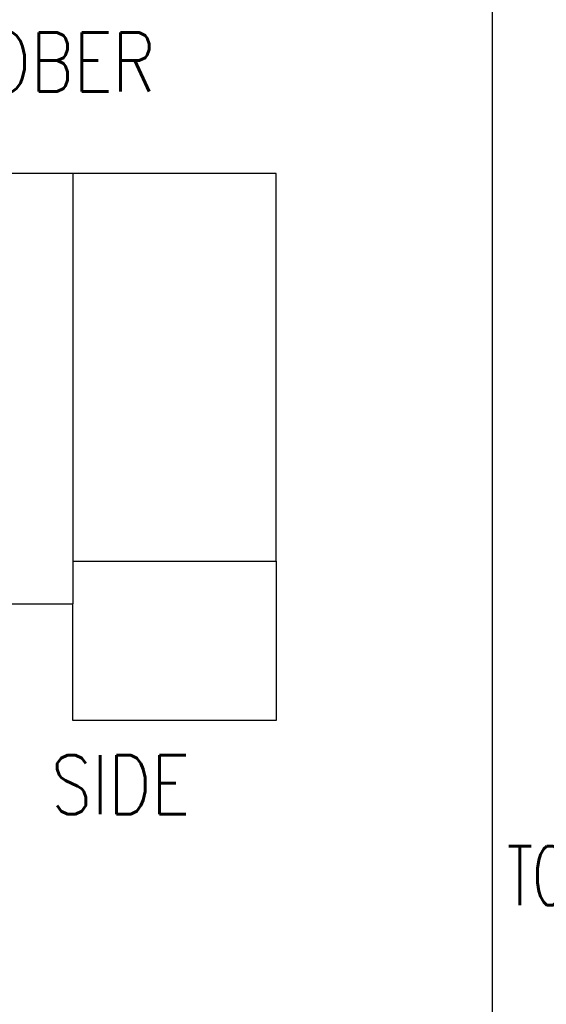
# Model space of a CAD drawing. Extents: x -1765 to 4890, y -3431 to 1272.
# Tile 20 of 189: x -1037 to -661, y -1562 to -859. Entities that reach past the tile are written whole.
import ezdxf

# ---------------------------------------------------------------- set-up
doc = ezdxf.new("R2010")
doc.units = 0
doc.layers.get('0').update_dxf_attribs({"linetype": 'CONTINUOUS'})
doc.layers.add('1', color=7, linetype='CONTINUOUS')
doc.styles.add('CONVERTER_1', font='txt.shx', dxfattribs={"width": 0.81})
doc.styles.add('CONVERTER_2', font='txt.shx', dxfattribs={"width": 0.63})

# ---------------------------------------------------------------- blocks, each defined once
blk = doc.blocks.new('CTH', base_point=(-1401.58, -1249.78))
at = {"color": 4, "linetype": 'CONTINUOUS'}
for p, q in [((-999.28, -968.26), (-1054.26, -968.26)), ((-999.28, -968.26), (-999.28, -1245.29)), ((-854.32, -968.26), (-999.28, -968.26)), ((-854.32, -1245.29), (-854.32, -968.26)), ((-999.28, -1245.29), (-854.32, -1245.29)), ((-999.28, -1245.29), (-999.28, -1275.65)), ((-854.32, -1245.29), (-854.32, -1359)), ((-1082.5, -1275.65), (-999.28, -1275.65)), ((-999.28, -1359), (-999.28, -1275.65)), ((-854.32, -1359), (-999.28, -1359))]:
    blk.add_line(p, q, dxfattribs=at)
at = {"layer": '1', "color": 7, "style": 'CONVERTER_1', "width": 0.81}
for s, p in [('WAFERPROBER', (-1268.52, -909.75)), ('OPERATOR SIDE', (-1278.52, -1425.75))]:
    blk.add_text(s, height=42, dxfattribs=at).set_placement(p)
blk = doc.blocks.new('TEXT__62', base_point=(-2000, -2800))
at = {"layer": '1', "color": 7, "linetype": 'CONTINUOUS'}
for p, q in [((-700, 800), (-700, -900)), ((-700, -900), (-700, -2200))]:
    blk.add_line(p, q, dxfattribs=at)
blk = doc.blocks.new('HEADPLATE_TSK__243', base_point=(-521.37, -2707.76))
at = {"layer": '1', "color": 1, "style": 'CONVERTER_2', "width": 0.63}
blk.add_text('TOPVIEW', height=42, dxfattribs=at).set_placement((-689.37, -1490.73))

msp = doc.modelspace()

# ---------------------------------------------------------------- block references
msp.add_blockref('CTH', (-1401.58, -1249.78))
at = {"layer": '1'}
for name, p in [('TEXT__62', (-2000, -2800)), ('HEADPLATE_TSK__243', (-521.37, -2707.76))]:
    msp.add_blockref(name, p, dxfattribs=at)

doc.saveas('drawing.dxf')
